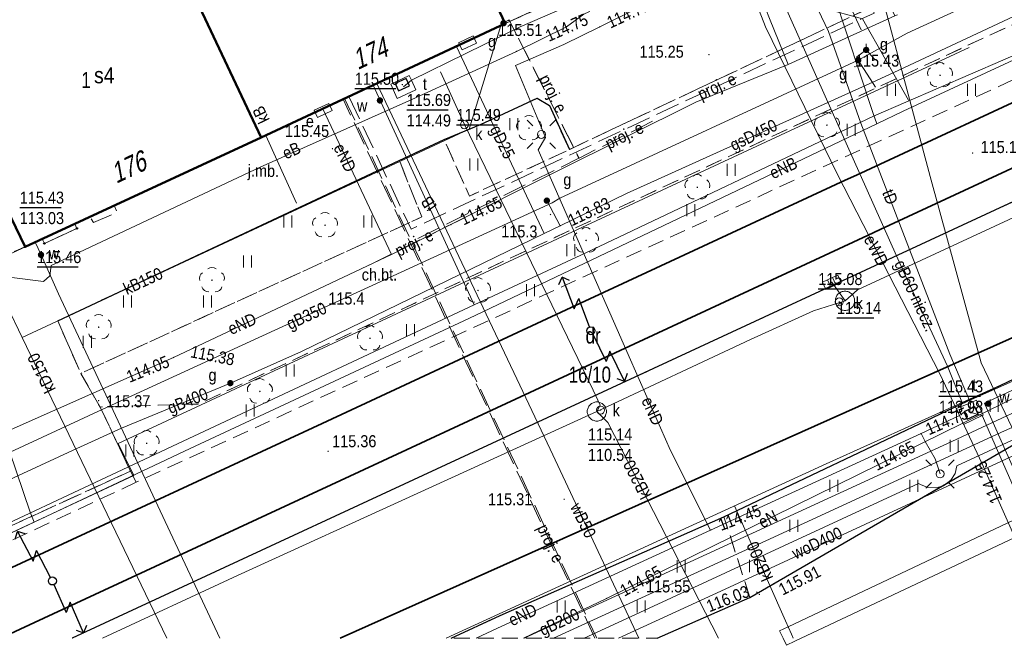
# Model space of a CAD drawing. Header units: metres. Extents: x 7495425 to 7495712, y 5787905 to 5788232.
# Tile 6 of 39: x 7495514 to 7495575, y 5787907 to 5787946. Entities that reach past the tile are written whole.
import ezdxf
from ezdxf.enums import TextEntityAlignment as Align

# ---------------------------------------------------------------- set-up
doc = ezdxf.new("R2010")
doc.units = ezdxf.units.M
for name, pattern in [('1.0_0.5', [1.5, 1, -0.5]), ('1.5_0.5', [2, 1.5, -0.5]), ('219-500', [0]), ('egug-500', [1, 0.5, -0.5]), ('l219_500', [0]), ('l32_500', [0])]:
    doc.linetypes.add(name, pattern=pattern)
doc.layers.get('0').update_dxf_attribs({"color": 2, "lineweight": 5})
doc.styles.get("Standard").update_dxf_attribs({"font": 'Working1250', "width": 0.75})
doc.linetypes.add('otkb_500', pattern='A,1.75,0,[16,ksztalty.shx,S=1,R=0,X=0,Y=0],1.75', length=3.5)

# ---------------------------------------------------------------- blocks, each defined once
blk = doc.blocks.new('US25')
at = {"linetype": 'Continuous', "lineweight": 0}
h = blk.add_hatch(color=0, dxfattribs=at)
edge = h.paths.add_edge_path()
edge.add_arc((0, 0), 0.2, 0, 360)
blk = doc.blocks.new('PW01')
at = {"linetype": 'Continuous', "lineweight": 13}
h = blk.add_hatch(color=0, dxfattribs=at)
edge = h.paths.add_edge_path()
edge.add_arc((0, 0), 0.045, 0, 360)
blk = doc.blocks.new('SUPY')
at = {"color": 0, "linetype": 'Continuous'}
for p, q in [((-0.849, 3.396), (-0.495, 3.75)), ((-0.141, 3.396), (-0.495, 3.75)), ((-0.495, 3.75), (-0.495, 1.654)), ((-0.495, 1.654), (0, 2.15)), ((0, 0.25), (0, 2.15))]:
    blk.add_line(p, q, dxfattribs=at)
blk.add_circle((0, 0), 0.25, dxfattribs=at)
blk = doc.blocks.new('OP021')
at = {"linetype": 'Continuous', "lineweight": 13}
h = blk.add_hatch(color=0, dxfattribs=at)
edge = h.paths.add_edge_path()
edge.add_arc((0, 0), 0.05, 0, 360)
at = {"color": 0, "linetype": 'Continuous', "lineweight": 13}
for centre, start, end in [((0, 0.4), 49.272, 130.728), ((-0.38, 0.124), 121.308, 202.548), ((0.38, 0.124), 337.452, 58.692), ((-0.235, -0.324), 193.221, 274.871), ((0.235, -0.324), 265.129, 346.779)]:
    blk.add_arc(centre, 0.4, start, end, dxfattribs=at)
blk = doc.blocks.new('US18')
at = {"color": 0, "linetype": 'Continuous', "lineweight": 13}
for p, q in [((-0.5, -0.25), (-0.5, 0.25)), ((-0.5, 0.25), (0.5, 0.25)), ((0.5, -0.25), (0.5, 0.25)), ((-0.5, -0.25), (0.5, -0.25))]:
    blk.add_line(p, q, dxfattribs=at)
blk = doc.blocks.new('SUPWP')
at = {"color": 0, "linetype": 'Continuous'}
blk.add_lwpolyline([(-0.375, -0.25), (0.375, -0.25), (0.375, 0.25), (-0.375, 0.25)], close=True, dxfattribs=at)
blk = doc.blocks.new('US22')
at = {"color": 0, "linetype": 'Continuous', "lineweight": 13}
blk.add_circle((0, 0), 0.25, dxfattribs=at)
blk = doc.blocks.new('US20')
at = {"color": 0, "linetype": 'Continuous', "lineweight": 13}
for p, q in [((-0.5, -0.25), (-0.5, 0.25)), ((-0.5, 0.25), (0.5, 0.25)), ((0.5, -0.25), (0.5, 0.25)), ((-0.5, -0.25), (0.5, -0.25))]:
    blk.add_line(p, q, dxfattribs=at)
blk = doc.blocks.new('SM01')
at = {"color": 0, "linetype": 'Continuous', "lineweight": 13}
for p, q in [((-0.53, 0.531), (-0.883, 0.884)), ((0.531, 0.531), (0.884, 0.884)), ((-0.53, -0.53), (-0.883, -0.883)), ((0.531, -0.53), (0.884, -0.883))]:
    blk.add_line(p, q, dxfattribs=at)
blk.add_circle((0, 0), 0.25, dxfattribs=at)
blk = doc.blocks.new('US05')
at = {"color": 0, "linetype": 'Continuous', "lineweight": 13}
for p, q in [((-0.525, -0.25), (-0.525, 0.25)), ((-0.525, 0.25), (-0.175, 0.25)), ((-0.175, -0.25), (-0.175, 0.25)), ((-0.175, 0.25), (0.175, 0.25)), ((0.175, -0.25), (0.175, 0.25)), ((0.175, 0.25), (0.525, 0.25)), ((0.525, -0.25), (0.525, 0.25)), ((-0.525, -0.25), (-0.175, -0.25)), ((-0.175, -0.25), (0.175, -0.25)), ((0.175, -0.25), (0.525, -0.25))]:
    blk.add_line(p, q, dxfattribs=at)
blk = doc.blocks.new('TU04')
at = {"color": 0, "linetype": 'Continuous', "lineweight": 13}
for p, q in [((0, 0), (0, 0.75)), ((0.5, 0), (0.5, 0.75))]:
    blk.add_line(p, q, dxfattribs=at)
blk = doc.blocks.new('203')
at = {"linetype": 'Continuous', "lineweight": 0}
h = blk.add_hatch(color=0, dxfattribs=at)
edge = h.paths.add_edge_path()
edge.add_arc((0, 0), 0.045, 0, 360)
blk = doc.blocks.new('PUNKTBUD')
at = {"color": 0}
blk.add_circle((0, 0), 0.045, dxfattribs=at)

msp = doc.modelspace()

# ---------------------------------------------------------------- linework, layer by layer
at = {"layer": '216-obręb ewidencyjny', "color": 7, "linetype": 'l32_500', "lineweight": 35, "flags": 128}
msp.add_lwpolyline([(7495635.58, 5787953.37), (7495533.716, 5787907.83)], dxfattribs=at)
at = {"layer": '218-kontur użytku gruntowego', "color": 3, "linetype": 'egug-500', "lineweight": 18, "flags": 128}
for points in [[(7495544.01, 5787946.16), (7495532.07, 5787971.48)], [(7495515.58, 5787966.94), (7495528.79, 5787939.05)], [(7495563.78, 5787955.24), (7495544.01, 5787946.16)], [(7495533.716, 5787907.83), (7495635.58, 5787953.37)], [(7495544.01, 5787946.16), (7495528.79, 5787939.05)], [(7495528.79, 5787939.05), (7495508.64, 5787929.72)]]:
    msp.add_lwpolyline(points, dxfattribs=at)
at = {"layer": '219-działka ewidencyjna', "color": 7, "linetype": '219-500', "lineweight": 18, "flags": 128}
for points in [[(7495544.01, 5787946.16), (7495532.07, 5787971.48)], [(7495528.79, 5787939.05), (7495515.58, 5787966.94)], [(7495544.01, 5787946.16), (7495563.78, 5787955.24)], [(7495635.58, 5787953.37), (7495533.716, 5787907.83)], [(7495528.79, 5787939.05), (7495544.01, 5787946.16)], [(7495508.64, 5787929.72), (7495528.79, 5787939.05)]]:
    msp.add_lwpolyline(points, dxfattribs=at)
at = {"layer": '219-działka ewidencyjna', "color": 7, "linetype": 'l219_500', "lineweight": 18, "flags": 128}
msp.add_lwpolyline([(7495635.58, 5787953.37), (7495533.716, 5787907.83)], dxfattribs=at)
at = {"layer": '312-budynek ewidencyjny', "color": 7, "linetype": 'CONTINUOUS', "lineweight": 50, "flags": 128}
for points in [[(7495538.2, 5787958.5), (7495544.01, 5787946.16)], [(7495522.83, 5787951.66), (7495528.79, 5787939.05)], [(7495528.79, 5787939.05), (7495522.83, 5787951.66)], [(7495544.01, 5787946.16), (7495528.79, 5787939.05)], [(7495514.06, 5787932.23), (7495507.93, 5787944.9)], [(7495528.79, 5787939.05), (7495514.06, 5787932.23)]]:
    msp.add_lwpolyline(points, dxfattribs=at)
at = {"layer": '352-schody', "color": 7, "linetype": 'CONTINUOUS', "lineweight": 18, "flags": 128}
msp.add_lwpolyline([(7495517.15, 5787933.66), (7495515.13, 5787932.72), (7495515.26, 5787932.44), (7495517.29, 5787933.38)], close=True, dxfattribs=at)
msp.add_lwpolyline([(7495517.15, 5787933.66), (7495515.13, 5787932.72), (7495515.26, 5787932.44), (7495517.29, 5787933.38)], close=True, dxfattribs=at)
at = {"layer": 'bariera ochronna', "color": 7, "linetype": 'otkb_500', "lineweight": 18, "flags": 128}
msp.add_lwpolyline([(7495572.94, 5787944.67), (7495549.1, 5787933.59), (7495519.86, 5787919.97), (7495520.84, 5787917.96), (7495508.68, 5787912.3), (7495507.78, 5787914.27), (7495493.971, 5787907.83)], dxfattribs=at)
at = {"layer": 'chodnik', "color": 7, "linetype": '1.0_0.5', "lineweight": 18, "flags": 128}
for points in [[(7495536.06, 5787962.75), (7495537.62, 5787964.44), (7495543.98, 5787967.36), (7495544.37, 5787967.46), (7495544.76, 5787967.51), (7495545.16, 5787967.51), (7495545.56, 5787967.45), (7495545.84, 5787967.38), (7495546.21, 5787967.24), (7495546.57, 5787967.05), (7495546.89, 5787966.81), (7495547.11, 5787966.61), (7495548.34, 5787965.11), (7495551.67, 5787952.14), (7495551.74, 5787951.75), (7495551.76, 5787951.35), (7495551.71, 5787950.95), (7495551.61, 5787950.57), (7495551.56, 5787950.43), (7495551.38, 5787950.07), (7495551.15, 5787949.75), (7495550.87, 5787949.46), (7495550.44, 5787949.14), (7495548.1, 5787948.01), (7495544.01, 5787946.16), (7495542.24, 5787949.92), (7495542.44, 5787949.95), (7495543.51, 5787947.69), (7495547.85, 5787949.74), (7495546.78, 5787952), (7495549.28, 5787953.17), (7495548.05, 5787956.94), (7495548.46, 5787957.12), (7495544.63, 5787965.38), (7495543.21, 5787964.75), (7495543.05, 5787965.13), (7495536.48, 5787962.11), (7495536.22, 5787962.41)], [(7495518.74, 5787922.24), (7495517.53, 5787924.34), (7495538.8, 5787934.1), (7495537.4, 5787937.62), (7495540.19, 5787938.92), (7495541.78, 5787935.4), (7495548.01, 5787938.3), (7495567.24, 5787947.37), (7495571.09, 5787949.16), (7495577.19, 5787949.72), (7495586.82, 5787954.22), (7495587.22, 5787954.96), (7495585.79, 5787958.24), (7495586.54, 5787958.5), (7495587.22, 5787958.52), (7495589.89, 5787958.25), (7495590.3, 5787958.31), (7495592.29, 5787953.83), (7495546.92, 5787932.73), (7495542.61, 5787930.73), (7495537.34, 5787928.23), (7495524.9, 5787922.43)]]:
    msp.add_lwpolyline(points, close=True, dxfattribs=at)
at = {"layer": 'jezdnia', "color": 7, "linetype": '1.5_0.5', "lineweight": 18, "flags": 128}
for points in [[(7495516.993, 5787907.83), (7495577.41, 5787935.84), (7495621.97, 5787955.17), (7495622.7, 5787957.11), (7495621.88, 5787957.17), (7495622.74, 5787958.25), (7495623.92, 5787959.91), (7495625.08, 5787962.66), (7495625.18, 5787963.45), (7495625.1, 5787965.33), (7495624.99, 5787965.57), (7495624.72, 5787966.24), (7495624.43, 5787966.65), (7495623.77, 5787967.13), (7495623.34, 5787967.39), (7495622.91, 5787967.64), (7495622.47, 5787967.87), (7495622.01, 5787968.09), (7495621.55, 5787968.28), (7495621.09, 5787968.46), (7495620.61, 5787968.62), (7495620.13, 5787968.76), (7495619.65, 5787968.88), (7495619.16, 5787968.98), (7495618.66, 5787969.06), (7495618.11, 5787969.12), (7495617.61, 5787969.16), (7495617.11, 5787969.18), (7495616.61, 5787969.18), (7495616.12, 5787969.16), (7495615.62, 5787969.11), (7495615.12, 5787969.05), (7495614.63, 5787968.97), (7495614.14, 5787968.87), (7495613.65, 5787968.75), (7495613.17, 5787968.61), (7495612.7, 5787968.45), (7495612.23, 5787968.27), (7495611.77, 5787968.07), (7495605.01, 5787964.89), (7495590.91, 5787958.43), (7495590.3, 5787958.31), (7495589.89, 5787958.25), (7495587.22, 5787958.52), (7495586.54, 5787958.5), (7495585.79, 5787958.24), (7495584.31, 5787957.57), (7495583.86, 5787957.22), (7495583.54, 5787956.85), (7495581.87, 5787954.59), (7495581.5, 5787954.18), (7495581.12, 5787953.89), (7495571.09, 5787949.16), (7495567.24, 5787947.37), (7495548.01, 5787938.3), (7495546.76, 5787941.04), (7495545.99, 5787941.51), (7495542.46, 5787939.85), (7495540.19, 5787938.92), (7495537.4, 5787937.62), (7495516.09, 5787927.62), (7495517.53, 5787924.34), (7495518.74, 5787922.24), (7495520.63, 5787918.24), (7495508.55, 5787912.72), (7495507.81, 5787914.4), (7495506.76, 5787913.9), (7495504.15, 5787919.02), (7495503.56, 5787920.72), (7495501.54, 5787926.55), (7495502.45, 5787926.92), (7495501.75, 5787929.77), (7495501.35, 5787931.44), (7495498.72, 5787942.22), (7495495.65, 5787953.62), (7495494.03, 5787959.63), (7495491.75, 5787968.1), (7495480.84, 5788008.64), (7495472.58, 5788039.32), (7495472.53, 5788039.43), (7495472.46, 5788039.54), (7495472.39, 5788039.64), (7495472.31, 5788039.73), (7495472.22, 5788039.82), (7495472.12, 5788039.9), (7495471.98, 5788039.99), (7495471.91, 5788040.03), (7495471.8, 5788040.08), (7495471.68, 5788040.12), (7495471.56, 5788040.16), (7495471.44, 5788040.18), (7495471.31, 5788040.19), (7495471.19, 5788040.19), (7495467.26, 5788039.27), (7495466.84, 5788040.73), (7495468.93, 5788041.25), (7495468.64, 5788042.36), (7495470.74, 5788042.89), (7495470.86, 5788042.98), (7495470.98, 5788043.07), (7495471.09, 5788043.18), (7495471.19, 5788043.29), (7495471.28, 5788043.41), (7495471.37, 5788043.53), (7495471.46, 5788043.7), (7495471.51, 5788043.8), (7495471.56, 5788043.94), (7495471.61, 5788044.08), (7495471.65, 5788044.23), (7495471.67, 5788044.38), (7495471.69, 5788044.53), (7495471.69, 5788044.68), (7495471.64, 5788045.06), (7495473.94, 5788045.63), (7495483.7, 5788009.44), (7495498.79, 5787953.5), (7495504.2, 5787933.47), (7495507, 5787928.99), (7495508.64, 5787929.72), (7495513.62, 5787932.05), (7495514.06, 5787932.23), (7495515.13, 5787932.72), (7495515.26, 5787932.44), (7495517.29, 5787933.38), (7495517.15, 5787933.66), (7495518.12, 5787934.11), (7495518.32, 5787933.74), (7495519.8, 5787934.38), (7495519.62, 5787934.8), (7495528.79, 5787939.05), (7495544.01, 5787946.16), (7495548.1, 5787948.01), (7495550.44, 5787949.14), (7495560.67, 5787953.86), (7495563.52, 5787955.35), (7495564.93, 5787952.29), (7495566.62, 5787953.04), (7495574.88, 5787956.77), (7495578.67, 5787958.57), (7495603.23, 5787970.26), (7495611.88, 5787974.15), (7495612.35, 5787974.32), (7495612.83, 5787974.48), (7495613.31, 5787974.62), (7495613.79, 5787974.74), (7495614.28, 5787974.84), (7495614.77, 5787974.92), (7495615.27, 5787974.98), (7495615.94, 5787975.04), (7495616.44, 5787975.06), (7495616.94, 5787975.06), (7495617.43, 5787975.04), (7495617.93, 5787975.01), (7495618.43, 5787974.95), (7495618.92, 5787974.88), (7495619.42, 5787974.79), (7495619.9, 5787974.67), (7495620.39, 5787974.54), (7495620.8, 5787974.42), (7495621.3, 5787974.38), (7495621.79, 5787974.47), (7495622.25, 5787974.67), (7495622.46, 5787974.82), (7495622.82, 5787975.17), (7495623.08, 5787975.59), (7495623.24, 5787976.06), (7495623.27, 5787976.68), (7495619.54, 5788002.91), (7495615.94, 5788030.64), (7495613.14, 5788051.68), (7495608.29, 5788089.6), (7495604.87, 5788114.3), (7495602.8, 5788128.28), (7495599.2, 5788149.68), (7495597.03, 5788151.15), (7495595.95, 5788151.95), (7495595.92, 5788152.57), (7495603.42, 5788153.72), (7495603.56, 5788152.84)], [(7495553.489, 5787907.83), (7495559.27, 5787910.35), (7495584.48, 5787924.98), (7495585.53, 5787925.57), (7495586.76, 5787926.24), (7495589.13, 5787927.46), (7495597.61, 5787931.31), (7495599.97, 5787932.41), (7495602.2, 5787933.37), (7495615.52, 5787938.71), (7495623.03, 5787941.8), (7495623.33, 5787942.06), (7495623.37, 5787942.44), (7495623.14, 5787942.76), (7495622.8, 5787942.84), (7495618.8, 5787942.3), (7495614.99, 5787941.14), (7495604.54, 5787936.78), (7495584.39, 5787927.97), (7495582.55, 5787927.2), (7495580.83, 5787926.41), (7495557.65, 5787915.39), (7495543.69, 5787909.24), (7495540.642, 5787907.83)]]:
    msp.add_lwpolyline(points, dxfattribs=at)
at = {"layer": 'komora podziemna', "color": 30, "linetype": 'CONTINUOUS', "lineweight": 18, "flags": 128}
for points in [[(7495537.27, 5787941.48), (7495536.86, 5787942.38), (7495538.02, 5787942.92), (7495538.16, 5787942.62), (7495538.44, 5787942.02)], [(7495573.81, 5787921.73), (7495573.75, 5787921.71), (7495572.59, 5787921.15), (7495572.15, 5787922.14), (7495573.03, 5787922.51), (7495573.4, 5787922.67)]]:
    msp.add_lwpolyline(points, close=True, dxfattribs=at)
at = {"layer": 'komora podziemna', "color": 34, "linetype": 'CONTINUOUS', "lineweight": 18, "flags": 128}
for points in [[(7495565.8, 5787928.87), (7495565.8, 5787928.81), (7495565.79, 5787928.75), (7495565.77, 5787928.69), (7495565.75, 5787928.64), (7495565.73, 5787928.58), (7495565.7, 5787928.53), (7495565.66, 5787928.48), (7495565.62, 5787928.44), (7495565.58, 5787928.4), (7495565.53, 5787928.37), (7495565.48, 5787928.34), (7495565.43, 5787928.31), (7495565.37, 5787928.29), (7495565.32, 5787928.28), (7495565.26, 5787928.27), (7495565.2, 5787928.27), (7495565.14, 5787928.27), (7495565.08, 5787928.28), (7495565.03, 5787928.29), (7495564.97, 5787928.31), (7495564.92, 5787928.34), (7495564.87, 5787928.37), (7495564.82, 5787928.4), (7495564.78, 5787928.44), (7495564.74, 5787928.48), (7495564.7, 5787928.53), (7495564.67, 5787928.58), (7495564.65, 5787928.64), (7495564.63, 5787928.69), (7495564.61, 5787928.75), (7495564.6, 5787928.81), (7495564.6, 5787928.87), (7495564.6, 5787928.92), (7495564.61, 5787928.98), (7495564.63, 5787929.04), (7495564.65, 5787929.09), (7495564.67, 5787929.15), (7495564.7, 5787929.2), (7495564.74, 5787929.25), (7495564.78, 5787929.29), (7495564.82, 5787929.33), (7495564.87, 5787929.36), (7495564.92, 5787929.39), (7495564.97, 5787929.42), (7495565.03, 5787929.44), (7495565.08, 5787929.45), (7495565.14, 5787929.46), (7495565.2, 5787929.47), (7495565.26, 5787929.46), (7495565.32, 5787929.45), (7495565.37, 5787929.44), (7495565.43, 5787929.42), (7495565.48, 5787929.39), (7495565.53, 5787929.36), (7495565.58, 5787929.33), (7495565.62, 5787929.29), (7495565.66, 5787929.25), (7495565.7, 5787929.2), (7495565.73, 5787929.15), (7495565.75, 5787929.09), (7495565.77, 5787929.04), (7495565.79, 5787928.98), (7495565.8, 5787928.92)], [(7495550.32, 5787921.96), (7495550.32, 5787921.9), (7495550.31, 5787921.84), (7495550.29, 5787921.79), (7495550.27, 5787921.73), (7495550.25, 5787921.68), (7495550.22, 5787921.63), (7495550.18, 5787921.58), (7495550.14, 5787921.54), (7495550.1, 5787921.5), (7495550.05, 5787921.46), (7495550, 5787921.43), (7495549.95, 5787921.41), (7495549.89, 5787921.39), (7495549.84, 5787921.37), (7495549.78, 5787921.36), (7495549.72, 5787921.36), (7495549.66, 5787921.36), (7495549.6, 5787921.37), (7495549.55, 5787921.39), (7495549.49, 5787921.41), (7495549.44, 5787921.43), (7495549.39, 5787921.46), (7495549.34, 5787921.5), (7495549.3, 5787921.54), (7495549.26, 5787921.58), (7495549.22, 5787921.63), (7495549.19, 5787921.68), (7495549.17, 5787921.73), (7495549.15, 5787921.79), (7495549.13, 5787921.84), (7495549.12, 5787921.9), (7495549.12, 5787921.96), (7495549.12, 5787922.02), (7495549.13, 5787922.08), (7495549.15, 5787922.13), (7495549.17, 5787922.19), (7495549.19, 5787922.24), (7495549.22, 5787922.29), (7495549.26, 5787922.34), (7495549.3, 5787922.38), (7495549.34, 5787922.42), (7495549.39, 5787922.46), (7495549.44, 5787922.49), (7495549.49, 5787922.51), (7495549.55, 5787922.53), (7495549.6, 5787922.55), (7495549.66, 5787922.56), (7495549.72, 5787922.56), (7495549.78, 5787922.56), (7495549.84, 5787922.55), (7495549.89, 5787922.53), (7495549.95, 5787922.51), (7495550, 5787922.49), (7495550.05, 5787922.46), (7495550.1, 5787922.42), (7495550.14, 5787922.38), (7495550.18, 5787922.34), (7495550.22, 5787922.29), (7495550.25, 5787922.24), (7495550.27, 5787922.19), (7495550.29, 5787922.13), (7495550.31, 5787922.08), (7495550.32, 5787922.02)]]:
    msp.add_lwpolyline(points, close=True, dxfattribs=at)
at = {"layer": 'krawężnik', "color": 7, "linetype": 'CONTINUOUS', "lineweight": 25, "flags": 128}
for points in [[(7495516.09, 5787927.62), (7495537.4, 5787937.62), (7495540.19, 5787938.92), (7495542.46, 5787939.85), (7495545.99, 5787941.51), (7495546.76, 5787941.04), (7495548.01, 5787938.3)], [(7495577.41, 5787935.84), (7495516.993, 5787907.83)], [(7495557.65, 5787915.39), (7495580.83, 5787926.41)], [(7495553.489, 5787907.83), (7495559.27, 5787910.35), (7495584.48, 5787924.98)], [(7495540.642, 5787907.83), (7495543.69, 5787909.24), (7495557.65, 5787915.39)]]:
    msp.add_lwpolyline(points, dxfattribs=at)
at = {"layer": 'przewód elektroenergetyczny podziemny', "color": 1, "linetype": 'CONTINUOUS', "lineweight": 18, "flags": 128}
for points in [[(7495492.81, 5787995.94), (7495495.67, 5787985.32), (7495499.6, 5787971.07), (7495501.08, 5787965.8), (7495516.18, 5787969.7), (7495531.47, 5787973.65), (7495540.31, 5787975.76), (7495551.65, 5787978.78), (7495557.6, 5787956.33), (7495561.47, 5787955.5), (7495564.52, 5787947.93), (7495566.96, 5787940.54), (7495567.19, 5787939.91)], [(7495522.88, 5787975.39), (7495526.17, 5787976.11), (7495538.75, 5787979.41), (7495549.77, 5787982.36), (7495552.13, 5787973.93), (7495556.29, 5787959.06), (7495557.74, 5787953.48), (7495560.49, 5787946.48), (7495561.66, 5787943.61), (7495568.31, 5787946.63), (7495568.47, 5787946.7)], [(7495506.43, 5787967.65), (7495518.25, 5787970.46), (7495533.95, 5787974.07), (7495538.24, 5787974.98), (7495544.33, 5787976.73), (7495550.56, 5787978.56), (7495552.48, 5787971.38), (7495556.32, 5787957.8), (7495558.03, 5787951.65), (7495560.24, 5787945.96)], [(7495547.82, 5787945.96), (7495548.91, 5787946.75), (7495556.67, 5787950.37), (7495564.85, 5787954.2), (7495568.31, 5787946.63)], [(7495549.9, 5787945.95), (7495552.26, 5787947.12), (7495562.61, 5787951.83), (7495566.76, 5787953.76)], [(7495569.16, 5787941.37), (7495566.3, 5787946.46), (7495563.86, 5787947.12), (7495552.27, 5787949.38), (7495551.84, 5787949.42), (7495551.48, 5787949.05)], [(7495499.189, 5787907.83), (7495514.63, 5787915.06), (7495524.36, 5787919.66), (7495541.74, 5787927.77), (7495553.89, 5787933.57), (7495567.19, 5787939.91), (7495568.82, 5787940.69), (7495578.29, 5787945.07), (7495581.97, 5787946.89), (7495583.37, 5787947.53)], [(7495510.91, 5787930.6), (7495515.2, 5787930.07), (7495515.61, 5787930.42), (7495515.68, 5787931.06), (7495528.71, 5787937.2), (7495538.19, 5787941.41), (7495544.7, 5787944.42), (7495547.82, 5787945.96)], [(7495556.82, 5787914.56), (7495554.31, 5787919.53), (7495551.82, 5787925.19), (7495546.06, 5787938.29), (7495546.51, 5787939.05), (7495544.64, 5787943.53), (7495547.67, 5787944.85), (7495549.9, 5787945.95)], [(7495560.24, 5787945.96), (7495564.74, 5787936.74), (7495571.12, 5787924.31), (7495572.34, 5787921.72), (7495573.75, 5787918.7), (7495578.577, 5787907.83)], [(7495483.02, 5787917.97), (7495483.11, 5787917.61), (7495483.15, 5787917.45), (7495484.59, 5787914.3), (7495486.9, 5787908.87), (7495504.73, 5787917.06), (7495513.19, 5787920.83), (7495523.31, 5787925.33), (7495536.92, 5787931.75), (7495540.62, 5787933.62), (7495547.12, 5787936.89), (7495555.89, 5787941.25), (7495561.66, 5787943.61)], [(7495536.92, 5787931.75), (7495532.62, 5787940.84)], [(7495545.136, 5787907.83), (7495550.32, 5787910.3), (7495590.84, 5787930.24), (7495595.88, 5787932.24), (7495611.31, 5787938.35)], [(7495514.37, 5787915.69), (7495510, 5787928.51)], [(7495584.88, 5787924.46), (7495572.18, 5787918.58), (7495572.07, 5787918.09), (7495571.8, 5787917.67), (7495571.34, 5787917.32), (7495570.86, 5787917.19), (7495570.36, 5787917.22), (7495569.9, 5787917.41), (7495569.79, 5787917.48), (7495551.87, 5787909.18), (7495548.923, 5787907.83)], [(7495569.94, 5787920.58), (7495572.34, 5787921.72)], [(7495571.13, 5787918.07), (7495570.82, 5787919), (7495570.21, 5787920.09), (7495569.94, 5787920.58), (7495556.82, 5787914.56)], [(7495514.37, 5787915.69), (7495514.63, 5787915.06)], [(7495556.82, 5787914.56), (7495543.53, 5787908.44), (7495542.198, 5787907.83)]]:
    msp.add_lwpolyline(points, dxfattribs=at)
at = {"layer": 'przewód elektroenergetyczny podziemny - ob. projektowany', "color": 1, "linetype": '1.5_0.5', "lineweight": 18, "flags": 128}
for points in [[(7495492.62, 5787995.89), (7495499.85, 5787969.44), (7495505.84, 5787971.08), (7495519.27, 5787974.67), (7495520.33, 5787976), (7495555.11, 5787985.61), (7495559.5, 5787969.79), (7495560.88, 5787968.68), (7495563.11, 5787959.63), (7495562.95, 5787955.66), (7495567.01, 5787946.81), (7495559.37, 5787943.25), (7495538.13, 5787933.33), (7495534.26, 5787941.61)], [(7495538.55, 5787932.74), (7495543.45, 5787935.19), (7495548.6, 5787937.76), (7495544.25, 5787946.38), (7495544.21, 5787946.35), (7495544.05, 5787946.28)], [(7495553.2, 5787940.06), (7495548.61, 5787937.77), (7495544.25, 5787946.39), (7495544.21, 5787946.36), (7495544.05, 5787946.29)], [(7495549.6, 5787907.83), (7495533.9, 5787941.44)], [(7495533.99, 5787941.48), (7495549.713, 5787907.83)], [(7495535.55, 5787931.1), (7495541.99, 5787934.31)]]:
    msp.add_lwpolyline(points, dxfattribs=at)
at = {"layer": 'przewód gazowy', "color": 40, "linetype": 'CONTINUOUS', "lineweight": 18, "flags": 128}
for points in [[(7495693.25, 5788008.33), (7495661.38, 5787991.83), (7495652.79, 5787987.05), (7495635.89, 5787978.46), (7495633.64, 5787977.38), (7495627.36, 5787972.47), (7495596.43, 5787958.12), (7495569.07, 5787945.56), (7495566.02, 5787943.87)], [(7495556.25, 5787985.41), (7495561.67, 5787963.37), (7495562.18, 5787961.32), (7495561.92, 5787954.96), (7495566.21, 5787945.76)], [(7495642.74, 5787980.66), (7495642.46, 5787980.53), (7495640.7, 5787979.7), (7495628.55, 5787972.8), (7495627.4, 5787971.94), (7495620.55, 5787967.37), (7495619.74, 5787966.76), (7495597.89, 5787956.74), (7495597.24, 5787956.62), (7495587.39, 5787952.08), (7495568.24, 5787943.1), (7495566.94, 5787942.51), (7495551.56, 5787935.55), (7495547.43, 5787933.55), (7495546.43, 5787933.06), (7495531.29, 5787925.71)], [(7495558.77, 5787953.32), (7495563.45, 5787942.79), (7495568.85, 5787930.69), (7495571.59, 5787924.78), (7495572.52, 5787922.46)], [(7495627.51, 5787946.11), (7495578.99, 5787923.42), (7495571.86, 5787920.09), (7495545.182, 5787907.83)], [(7495625.63, 5787946.13), (7495590.33, 5787930.43), (7495582.92, 5787927.07), (7495572.52, 5787922.46)], [(7495547.013, 5787907.83), (7495560.27, 5787913.89), (7495575.15, 5787920.76), (7495582.63, 5787924.03), (7495583.53, 5787924.42), (7495630.83, 5787945.98)], [(7495566.52, 5787944.51), (7495566.52, 5787944.89)], [(7495546.43, 5787933.06), (7495540.96, 5787944.73)], [(7495566.02, 5787943.87), (7495566.09, 5787944.19), (7495566.52, 5787944.51)], [(7495567.04, 5787943.94), (7495566.52, 5787944.51)], [(7495488.101, 5787907.83), (7495519.45, 5787922.36), (7495546.94, 5787934.98), (7495547.41, 5787935.26), (7495566.02, 5787943.87)], [(7495567.11, 5787942.18), (7495566.02, 5787943.87)], [(7495546.6, 5787935.11), (7495547.43, 5787933.55)], [(7495531.29, 5787925.71), (7495526.86, 5787923.73)], [(7495526.86, 5787923.73), (7495520.08, 5787920.92), (7495517.28, 5787919.66), (7495491.711, 5787907.83)]]:
    msp.add_lwpolyline(points, dxfattribs=at)
at = {"layer": 'przewód kanalizacyjny', "color": 0, "lineweight": 18}
for p, q in [((7495630.647, 5787941.157), (7495561.646, 5787908.532)), ((7495631.053, 5787940.243), (7495562.075, 5787907.628)), ((7495561.646, 5787908.532), (7495561.12, 5787908.282)), ((7495561.12, 5787908.282), (7495561.335, 5787907.83)), ((7495561.55, 5787907.378), (7495561.335, 5787907.83)), ((7495562.075, 5787907.628), (7495561.55, 5787907.378))]:
    msp.add_line(p, q, dxfattribs=at)
at = {"layer": 'przewód kanalizacyjny', "color": 34, "linetype": 'CONTINUOUS', "lineweight": 18, "flags": 128}
for points in [[(7495624, 5787956), (7495596.8, 5787943.84), (7495565.97, 5787929.54), (7495565.2, 5787928.87)], [(7495513.88, 5787926.58), (7495541.75, 5787939.56), (7495543.74, 5787946.04)], [(7495541.46, 5787939.85), (7495539.96, 5787943.14)], [(7495549.72, 5787921.96), (7495549.92, 5787922.35), (7495549.5, 5787923.3), (7495541.46, 5787939.85)], [(7495530.99, 5787934.96), (7495529.07, 5787939.18)], [(7495522.897, 5787907.83), (7495513.88, 5787926.58), (7495511.05, 5787932.43)], [(7495564.37, 5787930.02), (7495565.2, 5787928.87)], [(7495549.72, 5787921.96), (7495559.3, 5787926.45), (7495563.23, 5787928.24), (7495565.2, 5787928.87)], [(7495549.72, 5787921.96), (7495527.3, 5787911.73), (7495518.882, 5787907.83)], [(7495557.309, 5787907.83), (7495550.4, 5787921.28), (7495549.72, 5787921.96)], [(7495561.972, 5787907.83), (7495561.86, 5787908.08), (7495561.49, 5787908.91), (7495558.31, 5787916.08)]]:
    msp.add_lwpolyline(points, dxfattribs=at)
at = {"layer": 'przewód telekomunikacyjny podziemny', "color": 30, "linetype": 'CONTINUOUS', "lineweight": 18, "flags": 128}
for points in [[(7495623.97, 5787965.91), (7495622.34, 5787965.38), (7495615.2, 5787962), (7495608.04, 5787958.76), (7495589.57, 5787950.34), (7495581.09, 5787946.5), (7495566.98, 5787940.37), (7495549.03, 5787931.86), (7495542.07, 5787928.61), (7495524.59, 5787920.43), (7495505.78, 5787911.6), (7495497.641, 5787907.83)], [(7495560.72, 5787952.91), (7495560.03, 5787952.5), (7495544.94, 5787945.96), (7495538.16, 5787942.62), (7495537.65, 5787942.2)], [(7495564.17, 5787945.67), (7495560.92, 5787952.48), (7495560.72, 5787952.91)], [(7495564.17, 5787945.67), (7495566.19, 5787939.95)], [(7495542.07, 5787928.61), (7495535.77, 5787942.31)], [(7495566.19, 5787939.95), (7495571.74, 5787925.53), (7495573.03, 5787922.51), (7495572.99, 5787921.91)], [(7495579.846, 5787907.83), (7495573.75, 5787921.71), (7495572.99, 5787921.91)]]:
    msp.add_lwpolyline(points, dxfattribs=at)
at = {"layer": 'przewód wodociągowy', "color": 5, "linetype": 'CONTINUOUS', "lineweight": 18, "flags": 128}
for points in [[(7495547.41, 5788024.54), (7495551.52, 5788008.81), (7495555.55, 5787993.37), (7495557.85, 5787984.56), (7495558.59, 5787981.75), (7495565.61, 5787954.98), (7495568.02, 5787945.96)], [(7495557.73, 5787910.88), (7495674.97, 5787965.2), (7495706.19, 5787980.91)], [(7495581.788, 5787907.83), (7495580.48, 5787910.74), (7495575.84, 5787920.5), (7495573.7, 5787925), (7495570.52, 5787936.61), (7495568.02, 5787945.96)], [(7495552.348, 5787907.83), (7495546.81, 5787919.62), (7495535.99, 5787942.41)], [(7495526.199, 5787907.83), (7495523.72, 5787913.1), (7495516.15, 5787929.29), (7495515.05, 5787931.73), (7495514.69, 5787932.52)], [(7495540.319, 5787907.83), (7495564.02, 5787918.69), (7495583.38, 5787927.43)], [(7495579.15, 5787910.76), (7495576.62, 5787916.34), (7495573.95, 5787922.37), (7495573.9, 5787922.49), (7495583.38, 5787926.87)], [(7495573.95, 5787922.37), (7495574.14, 5787922.45)], [(7495557.73, 5787910.88), (7495551.078, 5787907.83)]]:
    msp.add_lwpolyline(points, dxfattribs=at)
at = {"layer": 'rzędna-Atr2', "color": 7, "flags": 128}
for points in [[(7495534.622, 5787942.102), (7495537.178, 5787942.102)], [(7495537.86, 5787940.78), (7495540.453, 5787940.78)], [(7495540.971, 5787939.846), (7495543.532, 5787939.846)], [(7495513.724, 5787934.691), (7495516.317, 5787934.691)], [(7495514.801, 5787930.981), (7495517.362, 5787930.981)], [(7495563.529, 5787929.613), (7495566.085, 5787929.613)], [(7495564.697, 5787927.81), (7495566.998, 5787927.81)], [(7495571.056, 5787922.92), (7495573.649, 5787922.92)], [(7495549.169, 5787919.92), (7495551.757, 5787919.92)]]:
    msp.add_lwpolyline(points, dxfattribs=at)
at = {"layer": 'tor', "color": 7, "linetype": 'CONTINUOUS', "lineweight": 35, "flags": 128}
for points in [[(7495513.23, 5787912.24), (7495532.58, 5787921.22), (7495547.81, 5787928.3), (7495565.21, 5787936.38), (7495565.91, 5787936.71), (7495579.17, 5787942.85), (7495595.8, 5787950.62)], [(7495597.33, 5787947.27), (7495580.51, 5787939.4), (7495567.4, 5787933.31), (7495566.6, 5787932.94), (7495549.38, 5787924.94), (7495534.31, 5787917.93), (7495514.64, 5787908.8)], [(7495512.551, 5787907.83), (7495514.64, 5787908.8)]]:
    msp.add_lwpolyline(points, dxfattribs=at)
at = {"layer": 'trawnik', "color": 7, "linetype": '1.0_0.5', "lineweight": 18, "flags": 128}
for points in [[(7495583.84, 5787946.39), (7495520.99, 5787917.55), (7495520.63, 5787918.24), (7495518.74, 5787922.24), (7495524.9, 5787922.43), (7495537.34, 5787928.23), (7495542.61, 5787930.73), (7495546.92, 5787932.73), (7495592.29, 5787953.83), (7495590.3, 5787958.31), (7495590.91, 5787958.43), (7495605.01, 5787964.89), (7495611.77, 5787968.07), (7495612.23, 5787968.27), (7495612.7, 5787968.45), (7495613.17, 5787968.61), (7495613.65, 5787968.75), (7495614.14, 5787968.87), (7495614.63, 5787968.97), (7495615.12, 5787969.05), (7495615.62, 5787969.11), (7495616.12, 5787969.16), (7495616.61, 5787969.18), (7495617.11, 5787969.18), (7495617.61, 5787969.16), (7495618.11, 5787969.12), (7495618.66, 5787969.06), (7495619.16, 5787968.98), (7495619.65, 5787968.88), (7495620.13, 5787968.76), (7495620.61, 5787968.62), (7495621.09, 5787968.46), (7495621.55, 5787968.28), (7495622.01, 5787968.09), (7495622.47, 5787967.87), (7495622.91, 5787967.64), (7495623.34, 5787967.39), (7495623.77, 5787967.13), (7495624.43, 5787966.65), (7495624.72, 5787966.24), (7495624.99, 5787965.57), (7495625.1, 5787965.33)], [(7495540.19, 5787938.92), (7495542.46, 5787939.85), (7495545.99, 5787941.51), (7495546.76, 5787941.04), (7495548.01, 5787938.3), (7495541.78, 5787935.4)], [(7495516.09, 5787927.62), (7495537.4, 5787937.62), (7495538.8, 5787934.1), (7495517.53, 5787924.34)], [(7495584.39, 5787927.97), (7495585.53, 5787925.57), (7495584.48, 5787924.98), (7495559.27, 5787910.35), (7495557.65, 5787915.39), (7495580.83, 5787926.41), (7495582.55, 5787927.2)], [(7495520.99, 5787917.55), (7495500.2, 5787907.83), (7495493.71, 5787907.83), (7495506.76, 5787913.9), (7495507.81, 5787914.4), (7495508.55, 5787912.72), (7495520.63, 5787918.24)], [(7495559.27, 5787910.35), (7495553.49, 5787907.83), (7495540.64, 5787907.83), (7495543.69, 5787909.24), (7495557.65, 5787915.39)]]:
    msp.add_lwpolyline(points, close=True, dxfattribs=at)

# ---------------------------------------------------------------- block references
at = {"layer": '203-punkt graniczny', "color": 7, "linetype": 'CONTINUOUS', "lineweight": 18}
for p in [(7495544.01, 5787946.16), (7495528.79, 5787939.05)]:
    msp.add_blockref('203', p, dxfattribs=at)
at = {"layer": 'drzewo liściaste', "color": 94, "linetype": 'CONTINUOUS', "lineweight": 18}
for p in [(7495571.13, 5787942.93), (7495564.07, 5787939.82), (7495545.49, 5787939.63), (7495555.99, 5787935.94), (7495532.77, 5787933.58), (7495549.05, 5787932.63), (7495525.71, 5787930.15), (7495542.31, 5787929.51), (7495518.65, 5787927.22), (7495535.57, 5787926.52), (7495528.7, 5787923.21), (7495521.64, 5787919.97)]:
    msp.add_blockref('OP021', p, dxfattribs=at)
at = {"layer": 'elektroenergetyczne urządzenie techniczne - ob. projektowany', "color": 1, "linetype": 'CONTINUOUS', "lineweight": 18}
msp.add_blockref('US25', (7495543.9, 5787946.18), dxfattribs=at)
at = {"layer": 'kratka ściekowa', "color": 34, "linetype": 'CONTINUOUS', "lineweight": 18, "rotation": 24.339}
msp.add_blockref('US05', (7495564.37, 5787930.02), dxfattribs=at)
at = {"layer": 'latarnia', "color": 7, "linetype": 'CONTINUOUS', "lineweight": 18}
for p in [(7495546.26, 5787939.24), (7495571.13, 5787918.07)]:
    msp.add_blockref('SM01', p, dxfattribs=at)
at = {"layer": 'pikieta sztuczna', "color": 7, "linetype": 'CONTINUOUS', "lineweight": 13}
for p in [(7495543.1, 5787945.72), (7495556.71, 5787944.22), (7495565.82, 5787943.47), (7495533.23, 5787938.35), (7495573.16, 5787938.08), (7495546.83, 5787934.25), (7495532.47, 5787928.63), (7495518.64, 5787922.64), (7495532.96, 5787919.48), (7495547.68, 5787916.49), (7495552.29, 5787910.68), (7495559.7, 5787910.69), (7495559.86, 5787910.55)]:
    msp.add_blockref('PW01', p, dxfattribs=at)
at = {"layer": 'Punkt budynku', "color": 5, "linetype": 'CONTINUOUS', "lineweight": 18}
for p in [(7495544.01, 5787946.16), (7495528.79, 5787939.05), (7495517.15, 5787933.66), (7495517.29, 5787933.38), (7495515.13, 5787932.72), (7495514.06, 5787932.23), (7495515.26, 5787932.44)]:
    msp.add_blockref('PUNKTBUD', p, dxfattribs=at)
at = {"layer": 'rzędna', "color": 1, "linetype": 'CONTINUOUS', "lineweight": 18, "rotation": 179.909}
for p in [(7495549.9, 5787945.95), (7495544.7, 5787944.42), (7495540.62, 5787933.62), (7495523.31, 5787925.33), (7495569.94, 5787920.58), (7495573.75, 5787918.7), (7495556.82, 5787914.56)]:
    msp.add_blockref('PW01', p, dxfattribs=at)
at = {"layer": 'rzędna', "color": 30, "linetype": 'CONTINUOUS', "lineweight": 18}
msp.add_blockref('PW01', (7495537.59, 5787942.35), dxfattribs=at)
at = {"layer": 'rzędna', "color": 5, "linetype": 'CONTINUOUS', "lineweight": 18}
for p, rotation in [((7495536.19, 5787941.36), 114.448), ((7495515.05, 5787931.73), 24.468)]:
    msp.add_blockref('PW01', p, dxfattribs=dict(at, rotation=rotation))
at = {"layer": 'rzędna', "color": 34, "linetype": 'CONTINUOUS', "lineweight": 18}
for p, rotation in [((7495541.46, 5787939.85), 179.909), ((7495564.37, 5787930.02), 24.339), ((7495564.84, 5787928.8), 179.909), ((7495549.95, 5787922.05), 179.909)]:
    msp.add_blockref('PW01', p, dxfattribs=dict(at, rotation=rotation))
at = {"layer": 'rzędna', "color": 40, "linetype": 'CONTINUOUS', "lineweight": 18}
msp.add_blockref('PW01', (7495547.43, 5787933.55), dxfattribs=at)
at = {"layer": 'rzędna', "color": 40, "linetype": 'CONTINUOUS', "lineweight": 18, "rotation": 207.418}
msp.add_blockref('PW01', (7495526.86, 5787923.73), dxfattribs=at)
at = {"layer": 'rzędna', "color": 30, "linetype": 'CONTINUOUS', "lineweight": 18, "rotation": 23.552}
msp.add_blockref('PW01', (7495573.06, 5787921.87), dxfattribs=at)
at = {"layer": 'rzędna', "color": 1, "linetype": 'CONTINUOUS', "lineweight": 18}
for p in [(7495570.21, 5787920.09), (7495550.32, 5787910.3)]:
    msp.add_blockref('PW01', p, dxfattribs=at)
at = {"layer": 'szafa elektroenergetyczna lub kontener', "color": 1, "linetype": 'CONTINUOUS', "lineweight": 18, "rotation": 204.863}
msp.add_blockref('US18', (7495532.65, 5787940.74), dxfattribs=at)
at = {"layer": 'szafa gazowa lub kontener', "color": 40, "linetype": 'CONTINUOUS', "lineweight": 18, "rotation": 25.462}
msp.add_blockref('US20', (7495541.66, 5787944.95), dxfattribs=at)
at = {"layer": 'słup trakcyjny', "color": 7, "linetype": 'CONTINUOUS', "lineweight": 18}
for p, rotation in [((7495549.35, 5787927), 20.766), ((7495549.35, 5787927), 206.083), ((7495515.76, 5787911.39), 27.749), ((7495515.76, 5787911.39), 203.464)]:
    msp.add_blockref('SUPY', p, dxfattribs=dict(at, rotation=rotation))
at = {"layer": 'trawnik', "color": 7, "linetype": 'CONTINUOUS', "lineweight": 18}
for p in [(7495567.839, 5787941.649), (7495572.839, 5787941.649), (7495544.289, 5787939.499), (7495565.339, 5787939.149), (7495541.789, 5787936.999), (7495557.839, 5787936.649), (7495555.339, 5787934.149), (7495530.189, 5787933.439), (7495535.189, 5787933.439), (7495547.839, 5787931.649), (7495527.689, 5787930.939), (7495545.339, 5787929.149), (7495520.189, 5787928.439), (7495525.189, 5787928.439), (7495537.839, 5787926.649), (7495517.689, 5787925.939), (7495530.339, 5787924.149), (7495527.839, 5787921.649), (7495574.249, 5787921.949), (7495520.339, 5787919.149), (7495571.749, 5787919.449), (7495564.249, 5787916.949), (7495569.249, 5787916.949), (7495561.749, 5787914.449), (7495554.739, 5787911.929), (7495559.249, 5787911.949), (7495547.239, 5787909.429), (7495552.239, 5787909.429)]:
    msp.add_blockref('TU04', p, dxfattribs=at)
at = {"layer": 'właz do komory lub kanału - okrągły', "color": 7, "linetype": 'CONTINUOUS', "lineweight": 18, "rotation": 179.909}
for p in [(7495541.46, 5787939.85), (7495564.84, 5787928.8), (7495549.95, 5787922.05)]:
    msp.add_blockref('US22', p, dxfattribs=at)
at = {"layer": 'właz do komory lub kanału - prostokątny', "color": 7, "linetype": 'CONTINUOUS', "lineweight": 18}
for p, rotation in [((7495537.59, 5787942.35), 24.696), ((7495573.06, 5787921.87), 23.552)]:
    msp.add_blockref('SUPWP', p, dxfattribs=dict(at, rotation=rotation))
at = {"layer": 'zasuwa lub zawór', "color": 40, "linetype": 'CONTINUOUS', "lineweight": 18}
for p, rotation in [((7495566.52, 5787944.51), 120.358), ((7495566.02, 5787943.87), 116.109), ((7495546.6, 5787935.11), 108.943), ((7495526.86, 5787923.73), 207.418)]:
    msp.add_blockref('US25', p, dxfattribs=dict(at, rotation=rotation))
at = {"layer": 'zasuwa lub zawór', "color": 5, "linetype": 'CONTINUOUS', "lineweight": 18}
for p, rotation in [((7495536.19, 5787941.36), 114.448), ((7495515.05, 5787931.73), 24.468), ((7495574.14, 5787922.45), 110.986)]:
    msp.add_blockref('US25', p, dxfattribs=dict(at, rotation=rotation))

# ---------------------------------------------------------------- texts
at = {"layer": '210-oznaczenie konturu użytku gruntowego', "color": 3, "linetype": 'CONTINUOUS', "lineweight": 18, "width": 0.79}
msp.add_text('dr', height=1, dxfattribs=at).set_placement((7495549.02, 5787926.2))
at = {"layer": '211-numer działki ewidencyjnej', "color": 7, "linetype": 'CONTINUOUS', "lineweight": 18, "width": 0.79}
msp.add_text('16/10', height=1, dxfattribs=at).set_placement((7495547.96, 5787923.76))
at = {"layer": '238-Punkt adresowy budynku', "color": 7, "linetype": 'CONTINUOUS', "lineweight": 25, "oblique": 15, "width": 0.79}
for s, rotation, p in [('174', 384.81, (7495535.54, 5787944.28)), ('176', 385.211, (7495520.47, 5787937.19))]:
    msp.add_text(s, height=1.25, rotation=rotation, dxfattribs=at).set_placement(p, align=Align.MIDDLE_CENTER)
at = {"layer": '312-oznaczenie budynku ewidencyjnego', "color": 7, "linetype": 'CONTINUOUS', "lineweight": 18, "width": 0.79}
msp.add_text('1', height=1, dxfattribs=at).set_placement((7495517.56, 5787942.13))
at = {"layer": '312-oznaczenie budynku ewidencyjnego-Atr117', "color": 7, "width": 0.9}
msp.add_text('s4', height=1, dxfattribs=at).set_placement((7495518.36, 5787942.13), align=Align.BOTTOM_LEFT)
at = {"layer": 'chodnik-Atr17', "color": 7, "width": 0.9}
msp.add_text('ch.bt.', height=0.75, rotation=360.305, dxfattribs=at).set_placement((7495536.16, 5787930.5), align=Align.MIDDLE_CENTER)
at = {"layer": 'jezdnia-Atr17', "color": 7, "width": 0.9}
msp.add_text('j.mb.', height=0.75, rotation=359.192, dxfattribs=at).set_placement((7495528.923, 5787936.973), align=Align.MIDDLE_CENTER)
msp.add_text('j.mb.', height=0.75, rotation=359.192, dxfattribs=at).set_placement((7495528.923, 5787936.973), align=Align.MIDDLE_CENTER)
msp.add_text('j.mb.', height=0.75, rotation=359.192, dxfattribs=at).set_placement((7495528.923, 5787936.973), align=Align.MIDDLE_CENTER)
msp.add_text('j.mb.', height=0.75, rotation=359.192, dxfattribs=at).set_placement((7495528.923, 5787936.973), align=Align.MIDDLE_CENTER)
msp.add_text('j.mb.', height=0.75, rotation=359.192, dxfattribs=at).set_placement((7495528.923, 5787936.973), align=Align.MIDDLE_CENTER)
msp.add_text('j.mb.', height=0.75, rotation=359.192, dxfattribs=at).set_placement((7495528.923, 5787936.973), align=Align.MIDDLE_CENTER)
msp.add_text('j.mb.', height=0.75, rotation=359.192, dxfattribs=at).set_placement((7495528.923, 5787936.973), align=Align.MIDDLE_CENTER)
msp.add_text('j.mb.', height=0.75, rotation=359.192, dxfattribs=at).set_placement((7495528.923, 5787936.973), align=Align.MIDDLE_CENTER)
msp.add_text('j.mb.', height=0.75, rotation=359.192, dxfattribs=at).set_placement((7495528.923, 5787936.973), align=Align.MIDDLE_CENTER)
at = {"layer": 'pikieta sztuczna-Atr2', "color": 7, "width": 0.9}
for s, p in [('115.51', (7495543.569, 5787945.754)), ('115.37', (7495519.108, 5787922.603))]:
    msp.add_text(s, height=0.75, dxfattribs=at).set_placement(p, align=Align.MIDDLE_LEFT)
for s, p in [('115.25', (7495552.381, 5787944.024)), ('115.43', (7495565.82, 5787943.47)), ('115.1', (7495573.657, 5787938.078)), ('115.4', (7495532.969, 5787928.633)), ('115.36', (7495533.209, 5787919.733)), ('115.31', (7495542.932, 5787916.114)), ('115.55', (7495552.79, 5787910.675))]:
    msp.add_text(s, height=0.75, dxfattribs=at).set_placement(p)
msp.add_text('115.45', height=0.75, dxfattribs=at).set_placement((7495533.022, 5787939.081), align=Align.RIGHT)
msp.add_text('115.3', height=0.75, dxfattribs=at).set_placement((7495546.014, 5787933.568), align=Align.TOP_RIGHT)
msp.add_text('115.91', height=0.75, rotation=26.875, dxfattribs=at).set_placement((7495561.136, 5787910.807), align=Align.MIDDLE_LEFT)
msp.add_text('116.03', height=0.75, rotation=21.463, dxfattribs=at).set_placement((7495559.311, 5787910.442), align=Align.RIGHT)
at = {"layer": 'przewód elektroenergetyczny podziemny - ob. projektowany-Atr1', "color": 1, "width": 0.9}
msp.add_text('proj. e', height=0.75, rotation=296.777, dxfattribs=at).set_placement((7495546.09, 5787942.74))
for rotation, p in [(25.034, (7495556.07, 5787941.71)), (26.515, (7495550.31, 5787938.62)), (26.494, (7495537.2, 5787931.92)), (295.038, (7495546.31, 5787914.87)), (295.038, (7495546.31, 5787914.87)), (295.038, (7495546.31, 5787914.87))]:
    msp.add_text('proj. e', height=0.75, rotation=rotation, dxfattribs=at).set_placement(p, align=Align.MIDDLE_LEFT)
at = {"layer": 'przewód elektroenergetyczny podziemny-Atr1', "color": 1, "width": 0.9}
for s, rotation, p in [('eB', 23.947, (7495530.673, 5787938.242)), ('eND', 296.257, (7495534.008, 5787937.787)), ('eNB', 25.103, (7495561.354, 5787937.15)), ('eWD', 298.152, (7495567.145, 5787932.003)), ('eND', 24.006, (7495527.592, 5787927.436)), ('eND', 294.668, (7495553.193, 5787921.99)), ('eN', 26.202, (7495560.389, 5787915.255)), ('eND', 25.59, (7495545.093, 5787909.284))]:
    msp.add_text(s, height=0.75, rotation=rotation, dxfattribs=at).set_placement(p, align=Align.MIDDLE_CENTER)
at = {"layer": 'przewód gazowy-Atr1', "color": 40, "width": 0.9}
for s, rotation, p in [('gsD450', 25.812, (7495559.49, 5787939.21)), ('gD25', 296.107, (7495543.837, 5787938.772)), ('gB60-niecz.', 295.024, (7495569.597, 5787929.182)), ('gB350', 24.859, (7495531.609, 5787927.929)), ('gB400', 22.12, (7495524.197, 5787922.637)), ('gB200', 24.85, (7495547.38, 5787908.84))]:
    msp.add_text(s, height=0.75, rotation=rotation, dxfattribs=at).set_placement(p, align=Align.MIDDLE_CENTER)
at = {"layer": 'przewód kanalizacyjny-Atr1', "color": 34, "width": 0.9}
for s, rotation, p in [('kB', 115.784, (7495528.765, 5787940.463)), ('kB150', 24.984, (7495521.411, 5787930.1)), ('kD150', 116.237, (7495515.079, 5787924.354)), ('kB200', 117.348, (7495552.25, 5787917.713)), ('kB200', 113.344, (7495559.883, 5787912.614))]:
    msp.add_text(s, height=0.75, rotation=rotation, dxfattribs=at).set_placement(p, align=Align.MIDDLE_CENTER)
at = {"layer": 'przewód telekomunikacyjny podziemny-Atr1', "color": 30, "width": 0.9}
for s, rotation, p in [('tD', 292.005, (7495568.02, 5787935.344)), ('tB', 123.003, (7495539.234, 5787934.913))]:
    msp.add_text(s, height=0.75, rotation=rotation, dxfattribs=at).set_placement(p, align=Align.MIDDLE_CENTER)
at = {"layer": 'przewód wodociągowy-Atr1', "color": 5, "width": 0.9}
for s, rotation, p in [('wB50', 296.238, (7495548.874, 5787915.171)), ('woD400', 24.859, (7495563.46, 5787913.76))]:
    msp.add_text(s, height=0.75, rotation=rotation, dxfattribs=at).set_placement(p, align=Align.MIDDLE_CENTER)
at = {"layer": 'rzędna-Atr2', "color": 1, "width": 0.9}
for s, rotation, p in [('114.75', 24.955, (7495550.412, 5787946.177)), ('114.75', 23.962, (7495546.574, 5787945.349)), ('114.65', 25.53, (7495541.247, 5787933.894)), ('114.05', 21.975, (7495520.43, 5787924.091)), ('114.75', 23.533, (7495570.286, 5787920.812)), ('114.25', 113.212, (7495574.677, 5787916.26)), ('114.45', 20.886, (7495557.332, 5787914.851)), ('114.65', 29.055, (7495551.257, 5787910.727))]:
    msp.add_text(s, height=0.75, rotation=rotation, dxfattribs=at).set_placement(p, align=Align.MIDDLE_LEFT)
at = {"layer": 'rzędna-Atr2', "color": 5, "width": 0.9}
for s, p in [('115.50', (7495534.622, 5787942.11)), ('115.46', (7495514.801, 5787930.988))]:
    msp.add_text(s, height=0.75, dxfattribs=at).set_placement(p, align=Align.BOTTOM_LEFT)
at = {"layer": 'rzędna-Atr2', "color": 30, "width": 0.9}
for s, p in [('115.69', (7495537.86, 5787940.788)), ('115.43', (7495571.056, 5787922.928))]:
    msp.add_text(s, height=0.75, dxfattribs=at).set_placement(p, align=Align.BOTTOM_LEFT)
at = {"layer": 'rzędna-Atr2', "color": 34, "width": 0.9}
for s, p in [('115.49', (7495540.971, 5787939.854)), ('115.43', (7495513.724, 5787934.698)), ('115.08', (7495563.529, 5787929.621)), ('115.14', (7495564.697, 5787927.817)), ('115.14', (7495549.169, 5787919.928))]:
    msp.add_text(s, height=0.75, dxfattribs=at).set_placement(p, align=Align.BOTTOM_LEFT)
at = {"layer": 'rzędna-Atr2', "color": 40, "width": 0.9}
for s, rotation, p in [('113.83', 25.318, (7495547.989, 5787933.836)), ('115.38', 348.854, (7495524.397, 5787925.718))]:
    msp.add_text(s, height=0.75, rotation=rotation, dxfattribs=at).set_placement(p, align=Align.MIDDLE_LEFT)
at = {"layer": 'rzędna-Atr2', "color": 1, "width": 0.9}
msp.add_text('114.65', height=0.75, rotation=26.646, dxfattribs=at).set_placement((7495569.492, 5787919.825), align=Align.MIDDLE_RIGHT)
at = {"layer": 'rzędna-Atr3', "color": 30, "width": 0.9}
for s, p in [('114.49', (7495537.86, 5787939.513)), ('113.98', (7495571.056, 5787921.652))]:
    msp.add_text(s, height=0.75, dxfattribs=at).set_placement(p, align=Align.BOTTOM_LEFT)
at = {"layer": 'rzędna-Atr3', "color": 34, "width": 0.9}
for s, p in [('113.03', (7495513.724, 5787933.423)), ('110.54', (7495549.169, 5787918.652))]:
    msp.add_text(s, height=0.75, dxfattribs=at).set_placement(p, align=Align.BOTTOM_LEFT)
at = {"layer": 'szafa elektroenergetyczna lub kontener-Atr17', "color": 1, "width": 0.9}
msp.add_text('e', height=0.75, dxfattribs=at).set_placement((7495531.57, 5787939.69))
at = {"layer": 'szafa gazowa lub kontener-Atr17', "color": 40, "width": 0.9}
msp.add_text('g', height=0.75, dxfattribs=at).set_placement((7495542.93, 5787944.68))
at = {"layer": 'właz do komory lub kanału - okrągły-Atr17', "color": 7, "width": 0.9}
msp.add_text('k', height=0.75, dxfattribs=at).set_placement((7495542.585, 5787938.892), align=Align.RIGHT)
for p in [(7495565.87, 5787928.718), (7495550.704, 5787922.036)]:
    msp.add_text('k', height=0.75, dxfattribs=at).set_placement(p, align=Align.MIDDLE_LEFT)
at = {"layer": 'właz do komory lub kanału - prostokątny-Atr17', "color": 7, "width": 0.9}
msp.add_text('t', height=0.75, dxfattribs=at).set_placement((7495538.865, 5787942.394), align=Align.MIDDLE_LEFT)
msp.add_text('t', height=0.75, dxfattribs=at).set_placement((7495573.142, 5787923.254))
at = {"layer": 'zasuwa lub zawór-Atr17', "color": 40, "width": 0.9}
for p in [(7495567.379, 5787944.866), (7495547.63, 5787936.425), (7495525.498, 5787924.239)]:
    msp.add_text('g', height=0.75, dxfattribs=at).set_placement(p, align=Align.MIDDLE_LEFT)
msp.add_text('g', height=0.75, dxfattribs=at).set_placement((7495565.337, 5787943.392), align=Align.TOP_RIGHT)
at = {"layer": 'zasuwa lub zawór-Atr17', "color": 5, "width": 0.9}
msp.add_text('w', height=0.75, dxfattribs=at).set_placement((7495535.406, 5787941.044), align=Align.MIDDLE_RIGHT)
msp.add_text('w', height=0.75, dxfattribs=at).set_placement((7495515.536, 5787931.836), align=Align.MIDDLE_LEFT)
msp.add_text('w', height=0.75, dxfattribs=at).set_placement((7495574.814, 5787922.503))

doc.saveas('drawing.dxf')
